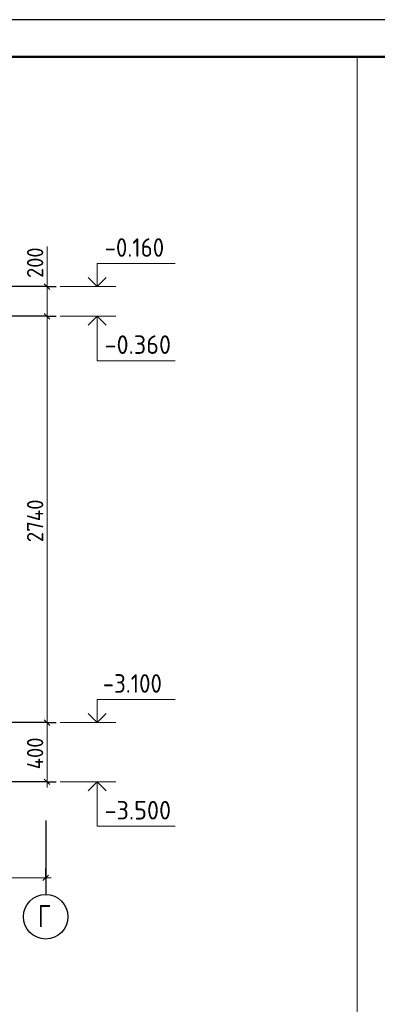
# Model space of a CAD drawing. Header units: millimetres. Extents: x 0 to 42000, y 0 to 29700.
# Tile 17 of 18: x 23951 to 28773, y 16419 to 29700. Entities that reach past the tile are written whole.
import ezdxf

# ---------------------------------------------------------------- set-up
doc = ezdxf.new("R2010")
doc.units = ezdxf.units.MM
doc.linetypes.add('______5', pattern=[1100, 800, -100, 100, -100])
for name, color, linetype, lineweight in [('Standard', 7, 'Continuous', 25), ('Высотные отметки', 7, 'Continuous', 25), ('Размерная линия_ общее', 7, 'Continuous', 13)]:
    doc.layers.add(name, color=color, linetype=linetype, lineweight=lineweight)
doc.layers.add('Оси', color=7, linetype='______5')
doc.layers.add('Размерная выноска', color=7, linetype='Continuous')
doc.styles.add('ISOCPEUR', font='txt')

msp = doc.modelspace()

# ---------------------------------------------------------------- linework, layer by layer
at = {"layer": 'Standard', "color": 7, "linetype": 'Continuous', "lineweight": 25, "transparency": 33554687}
msp.add_lwpolyline([(0, 0), (42000, 0), (42000, 29700), (0, 29700), (0, 0)], close=True, dxfattribs=at)
at = {"layer": 'Standard', "color": 7, "linetype": 'Continuous', "lineweight": 50, "transparency": 33554687}
msp.add_lwpolyline([(2000, 29200), (41500, 29200), (41500, 500), (2000, 500), (2000, 29200)], close=True, dxfattribs=at)
at = {"layer": 'Standard', "color": 7, "linetype": 'Continuous', "lineweight": 13, "transparency": 33554687}
for points in [[(28500, 29200), (2000, 29200), (2000, 6000), (28500, 6000), (28500, 29200)], [(41500, 29200), (23000, 29200), (23000, 6000), (41500, 6000), (41500, 29200)]]:
    msp.add_lwpolyline(points, dxfattribs=at)
at = {"layer": 'Высотные отметки', "color": 7, "linetype": 'Continuous', "lineweight": 35, "transparency": 33554687}
for p, q in [((24995, 26100), (24874, 26221)), ((24995, 26100), (24874, 26221)), ((24995, 26100), (25117, 26221)), ((24995, 26100), (25117, 26221)), ((24995, 25700), (24874, 25579)), ((24995, 25700), (24874, 25579)), ((24995, 25700), (25117, 25579)), ((24995, 25700), (25117, 25579)), ((24995, 20220), (24874, 20341)), ((24995, 20220), (24874, 20341)), ((24995, 20220), (25117, 20341)), ((24995, 20220), (25117, 20341)), ((24995, 19420), (24874, 19299)), ((24995, 19420), (24874, 19299)), ((24995, 19420), (25117, 19299)), ((24995, 19420), (25117, 19299))]:
    msp.add_line(p, q, dxfattribs=at)
at = {"layer": 'Высотные отметки', "color": 7, "linetype": 'Continuous', "lineweight": 13, "transparency": 33554687}
for p, q in [((24495, 26100), (25245, 26100)), ((24495, 26100), (25245, 26100)), ((24495, 25700), (25245, 25700)), ((24495, 25700), (25245, 25700)), ((24495, 20220), (25245, 20220)), ((24495, 20220), (25245, 20220)), ((24495, 19420), (25245, 19420)), ((24495, 19420), (25245, 19420))]:
    msp.add_line(p, q, dxfattribs=at)
for points in [[(24995, 26100), (24995, 26410), (26045, 26410)], [(24995, 26100), (24995, 26410), (26045, 26410)], [(24995, 25700), (24995, 25100), (26045, 25100)], [(24995, 25700), (24995, 25100), (26045, 25100)], [(24995, 20220), (24995, 20530), (26045, 20530)], [(24995, 20220), (24995, 20530), (26045, 20530)], [(24995, 19420), (24995, 18820), (26045, 18820)], [(24995, 19420), (24995, 18820), (26045, 18820)]]:
    msp.add_lwpolyline(points, dxfattribs=at)
at = {"layer": 'Оси', "color": 8, "linetype": '______5', "lineweight": -3, "transparency": 33554687}
msp.add_line((24301, 18900), (24301, 17900), dxfattribs=at)
at = {"layer": 'Оси', "color": 7, "linetype": 'Continuous', "lineweight": -3, "transparency": 33554687}
msp.add_circle((24301, 17600), 300, dxfattribs=at)
at = {"layer": 'Размерная выноска', "color": 7, "linetype": 'Continuous', "lineweight": 13, "transparency": 33554687}
msp.add_line((24319, 26100), (24319, 26640), dxfattribs=at)
at = {"layer": 'Размерная линия_ общее', "color": 7, "linetype": 'Continuous', "lineweight": 13, "transparency": 33554687}
for p, q in [((24319, 26100), (24319, 26175)), ((24319, 25700), (24319, 26100)), ((24319, 20220), (24319, 25700)), ((24319, 19420), (24319, 19345)), ((20701, 18125), (24301, 18125)), ((24301, 18125), (24376, 18125))]:
    msp.add_line(p, q, dxfattribs=at)
at = {"layer": 'Размерная линия_ общее', "color": 253, "linetype": 'Continuous', "lineweight": -3, "true_color": 0xa0a0a0, "transparency": 33554687}
for p, q in [((24319, 26100), (24194, 26100)), ((24319, 26100), (24444, 26100)), ((24319, 25700), (24194, 25700)), ((24319, 25700), (24444, 25700)), ((24319, 20220), (24194, 20220)), ((24319, 20220), (24444, 20220)), ((24319, 19420), (23801, 19420)), ((24319, 19420), (24194, 19420)), ((24319, 19420), (24444, 19420)), ((24301, 18125), (24301, 18250)), ((24301, 18125), (24301, 18000)), ((24301, 18125), (24301, 18000))]:
    msp.add_line(p, q, dxfattribs=at)
at = {"layer": 'Размерная линия_ общее', "color": 7, "linetype": 'Continuous', "lineweight": 25, "transparency": 33554687}
for p, q in [((24357, 26062), (24282, 26138)), ((24357, 25662), (24282, 25738)), ((24357, 20182), (24282, 20258)), ((24357, 19382), (24282, 19458)), ((24263, 18087), (24338, 18162))]:
    msp.add_line(p, q, dxfattribs=at)
at = {"layer": 'Размерная линия_ общее', "color": 253, "linetype": 'Continuous', "lineweight": -3, "true_color": 0xa0a0a0, "transparency": 33554687}
for points in [[(24319, 26100), (24302, 26100), (24302, 26100), (23801, 26100)], [(24319, 25700), (24302, 25700), (24302, 25700), (23801, 25700)], [(24319, 20220), (24302, 20220), (24302, 20220), (24302, 20220), (24302, 20220), (23801, 20220)]]:
    msp.add_lwpolyline(points, dxfattribs=at)
at = {"layer": 'Размерная линия_ общее', "color": 7, "linetype": 'Continuous', "lineweight": 13, "transparency": 33554687}
msp.add_lwpolyline([(24319, 19420), (24319, 19569), (24319, 19569), (24319, 20220)], dxfattribs=at)

# ---------------------------------------------------------------- texts
at = {"layer": 'Высотные отметки', "color": 7, "linetype": 'Continuous', "lineweight": 25, "transparency": 33554687, "char_height": 250, "attachment_point": 7, "style": 'ISOCPEUR'}
for s, insert, width in [('\\W0.90;-0.160', (25095, 26502), 1011.77), ('\\W0.95;-0.360', (25095, 25192), 1067.86), ('\\W0.90;-3.100', (25070, 20622), 1011.77), ('\\W0.95;-3.500', (25095, 18912), 1067.86)]:
    msp.add_mtext(s, dxfattribs=dict(at, insert=insert, width=width))
at = {"layer": 'Оси', "color": 7, "linetype": 'Continuous', "lineweight": 25, "transparency": 33554687, "insert": (24196, 17460), "char_height": 300, "width": 326.4, "attachment_point": 7, "style": 'ISOCPEUR'}
msp.add_mtext('\\W0.78;Г', dxfattribs=at)
at = {"layer": 'Размерная линия_ общее', "color": 7, "linetype": 'Continuous', "lineweight": 25, "transparency": 33554687, "char_height": 220, "attachment_point": 7, "rotation": 90, "style": 'ISOCPEUR'}
for s, insert, width in [('\\W0.91;200', (24269, 26217), 561.99), ('\\W0.93;2740', (24269, 22652), 740.39), ('\\W0.92;400', (24269, 19589), 584.45)]:
    msp.add_mtext(s, dxfattribs=dict(at, insert=insert, width=width))

doc.saveas('drawing.dxf')
